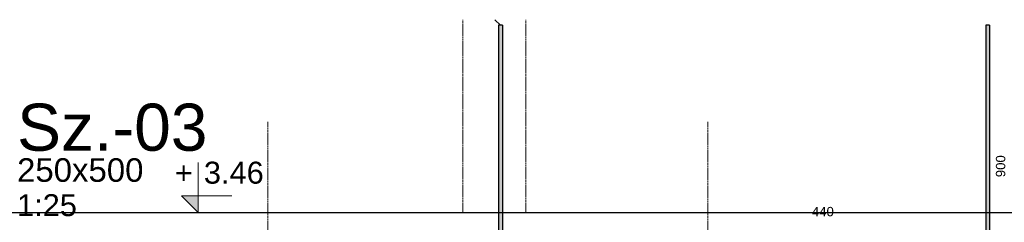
# Model space of a CAD drawing. Extents: x 3922 to 466978, y -142912 to 64503.
# Tile 17 of 62: x 385612 to 388744, y -123213 to -122568. Entities that reach past the tile are written whole.
import ezdxf
from ezdxf.enums import TextEntityAlignment as Align

# ---------------------------------------------------------------- set-up
doc = ezdxf.new("R2010")
doc.units = 0
doc.header["$LTSCALE"] = 10
doc.header["$MEASUREMENT"] = 0
doc.linetypes.add('HIDDEN', pattern=[0.375, 0.25, -0.125])
doc.layers.add('P-Linia3', color=6, linetype='Continuous', lineweight=60)
doc.layers.add('P-Przerywana', color=13, linetype='HIDDEN', lineweight=9)
for name, color, linetype in [('RCAD_kształt pręta', 7, 'Continuous'), ('RCAD_pręt wyrzucony', 130, 'Continuous'), ('RCAD_symbole graficzne', 7, 'Continuous')]:
    doc.layers.add(name, color=color, linetype=linetype)
doc.styles.add('_Fd Opis', font='arial.ttf')
doc.styles.add('style1', font='arial.ttf')

msp = doc.modelspace()

# ---------------------------------------------------------------- hatches: boundary and pattern name
at = {"layer": 'RCAD_kształt pręta'}
msp.add_hatch(color=4, dxfattribs=at).paths.add_polyline_path([(387135.37904, -122585.48716), (387147.37904, -122585.48716), (387147.37904, -123483.08136), (387135.37904, -123483.08136)], flags=0)
at = {"layer": 'RCAD_pręt wyrzucony'}
msp.add_hatch(color=4, dxfattribs=at).paths.add_polyline_path([(388685.23988, -122585.48716), (388697.23988, -122585.48716), (388697.23988, -123483.08136), (388685.23988, -123483.08136)], flags=0)
at = {"layer": 'RCAD_symbole graficzne'}
msp.add_hatch(color=1, dxfattribs=at).paths.add_polyline_path([(386127.05966, -123128.64289), (386180.393, -123181.97622), (386180.393, -123128.64289)], flags=0)

# ---------------------------------------------------------------- linework, layer by layer
at = {"layer": 'Defpoints'}
for p in [(382133.5222, -123181.97622), (395614.1618, -123181.97622), (387531.97264, -123181.97622), (401012.61224, -123181.97622), (379175.3442, -123181.97622), (392655.9838, -123181.97622), (384573.79464, -123181.97622), (398054.43424, -123181.97622)]:
    msp.add_xline(p, (1, 0), dxfattribs=at)
at = {"layer": 'P-Przerywana'}
for points in [[(387021.89746, -123181.97622), (387021.89746, -122567.6629)], [(387221.89746, -123181.97622), (387221.89746, -122567.6629)]]:
    msp.add_lwpolyline(points, dxfattribs=at)
at = {"layer": 'P-Przerywana', "color": 21}
for points in [[(386401.44383, -122892.83946), (386401.44383, -123674.78907)], [(387800.65681, -122892.83946), (387800.65681, -123674.78907)]]:
    msp.add_lwpolyline(points, dxfattribs=at)
at = {"layer": 'RCAD_kształt pręta', "color": 2, "lineweight": 5}
msp.add_line((387141.37904, -122585.48716), (387123.87904, -122567.98716), dxfattribs=at)
at = {"layer": 'RCAD_kształt pręta', "color": 4}
for p, q in [((387135.37904, -122585.48716), (387135.37904, -123483.08136)), ((387147.37904, -122585.48716), (387135.37904, -122585.48716)), ((387147.37904, -122585.48716), (387147.37904, -123483.08136))]:
    msp.add_line(p, q, dxfattribs=at)
at = {"layer": 'RCAD_pręt wyrzucony', "color": 4}
for p, q in [((388685.23988, -122585.48716), (388685.23988, -123483.08136)), ((388697.23988, -122585.48716), (388685.23988, -122585.48716)), ((388697.23988, -122585.48716), (388697.23988, -123483.08136))]:
    msp.add_line(p, q, dxfattribs=at)
at = {"layer": 'RCAD_symbole graficzne', "color": 1, "lineweight": 0}
for p, q in [((386180.393, -123181.97622), (386180.393, -123021.97622)), ((386287.05966, -123128.64289), (386127.05966, -123128.64289)), ((386127.05966, -123128.64289), (386180.393, -123181.97622)), ((386260.393, -123181.97622), (386100.393, -123181.97622))]:
    msp.add_line(p, q, dxfattribs=at)

# ---------------------------------------------------------------- texts
at = {"layer": 'P-Linia3', "style": '_Fd Opis'}
msp.add_text('Sz.-03', height=150, dxfattribs=at).set_placement((385906.76861, -122910.02892), align=Align.MIDDLE)
at = {"layer": 'P-Linia3', "color": 3, "style": '_Fd Opis'}
msp.add_text('250x500', height=75, dxfattribs=at).set_placement((385804.96097, -123046.39551), align=Align.MIDDLE)
at = {"layer": 'P-Linia3', "insert": (385603.95483, -123123.32642), "char_height": 70, "attachment_point": 1, "style": '_Fd Opis'}
msp.add_mtext('1:25', dxfattribs=at)
at = {"layer": 'RCAD_pręt wyrzucony', "color": 1, "insert": (388732.23988, -123034.28426), "char_height": 30, "attachment_point": 5, "rotation": 90, "style": 'style1'}
msp.add_mtext('900', dxfattribs=at)
at = {"layer": 'RCAD_pręt wyrzucony', "color": 1, "insert": (388166.86402, -123179.07088), "char_height": 30, "attachment_point": 5, "style": 'style1'}
msp.add_mtext('440', dxfattribs=at)
at = {"layer": 'RCAD_symbole graficzne', "color": 2, "style": 'style1'}
msp.add_text('+', height=70, dxfattribs=at).set_placement((386162.61522, -123110.86511), align=Align.BOTTOM_RIGHT)
msp.add_text('3.46 ', height=70, dxfattribs=at).set_placement((386198.17077, -123110.86511), align=Align.BOTTOM_LEFT)

doc.saveas('drawing.dxf')
